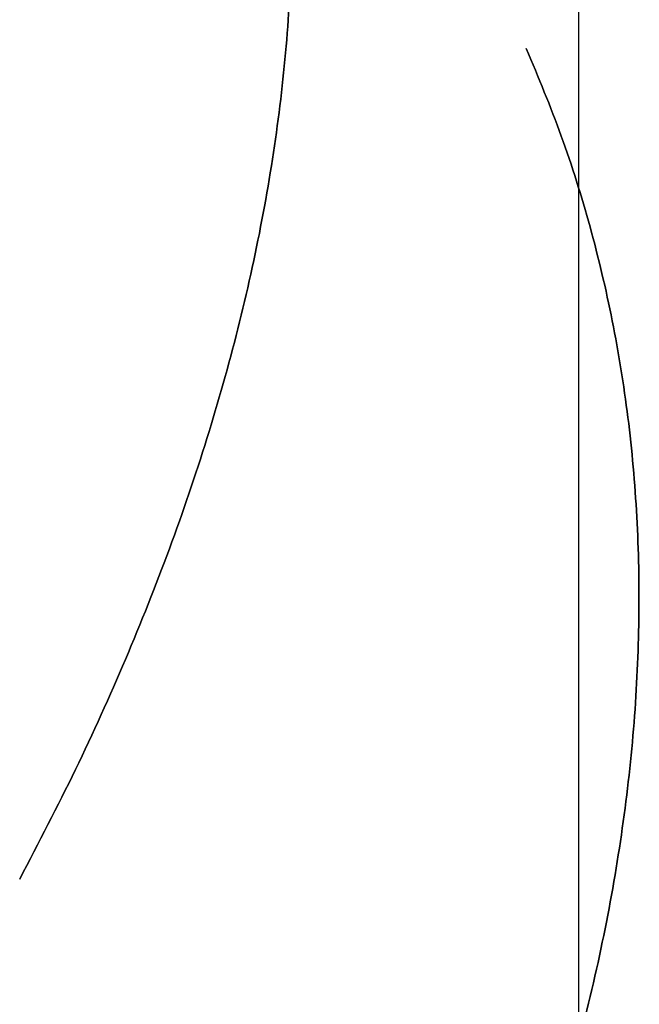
# Model space of a CAD drawing. Header units: millimetres. Extents: x -365 to 365, y 0 to 720.
# Tile 213 of 224: x -287 to -273, y 549 to 571. Entities that reach past the tile are written whole.
import ezdxf

# ---------------------------------------------------------------- set-up
doc = ezdxf.new("R2010")
doc.units = ezdxf.units.MM
doc.header["$MEASUREMENT"] = 0
doc.layers.add('IGES LEVEL 41', color=7, linetype='Continuous')
doc.layers.add('IGES LEVEL 44', color=7, linetype='Continuous')

msp = doc.modelspace()

# ---------------------------------------------------------------- linework, layer by layer
at = {"layer": 'IGES LEVEL 41', "color": 253}
for points, weights in [([(-286.7167294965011, 551.4650912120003, -283.2332262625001), (-275.1390606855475, 573.0359330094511, -267.0015818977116), (-284.4813908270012, 587.9060240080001, -243.4556444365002)], [1, 0.9190649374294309, 1]), ([(-284.481390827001, 587.906024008, 243.4556444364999), (-275.139060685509, 573.035933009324, 267.0015818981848), (-286.716729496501, 551.465091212, 283.2332262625)], [1, 0.9190649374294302, 1]), ([(-280.5579500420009, 532.6701486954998, -273.8455323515), (-267.8543995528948, 553.8036767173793, -252.7779248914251), (-275.192848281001, 570.3470277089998, -225.8648241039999)], [1, 0.9441401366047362, 1]), ([(-275.192848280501, 570.3470277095, 225.864824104), (-267.8543995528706, 553.8036767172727, 252.7779248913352), (-280.557950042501, 532.6701486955, 273.8455323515)], [1, 0.9441401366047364, 1])]:
    msp.add_rational_spline(points, weights, degree=2, dxfattribs=at)
at = {"layer": 'IGES LEVEL 44', "color": 253}
msp.add_open_spline([(-274.0000000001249, 377.2600870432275, -245.499999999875), (-274.0000000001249, 500.9080076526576, -245.499999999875), (-274.0000000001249, 624.5559282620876, -245.499999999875)], degree=2, dxfattribs=at)

doc.saveas('drawing.dxf')
